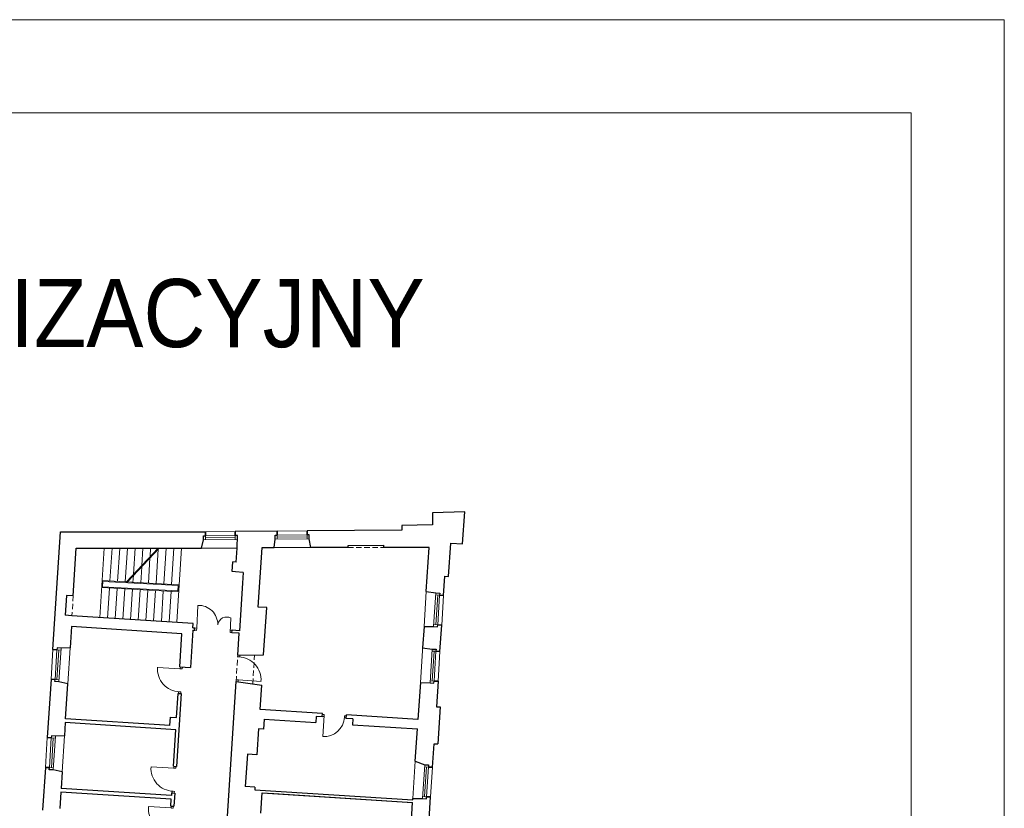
# Model space of a CAD drawing. Header units: millimetres. Extents: x 6904000 to 7075021, y 297772 to 407623.
# Tile 90 of 91: x 7043656 to 7045508, y 376139 to 377623. Entities that reach past the tile are written whole.
import ezdxf

# ---------------------------------------------------------------- set-up
doc = ezdxf.new("R2010")
doc.units = ezdxf.units.MM
doc.linetypes.add('MCS - 2 piętro - koncepcja (2026.04.17)_do wysłania$0$DASHED', pattern=[19.05, 12.7, -6.35])
for name, color, linetype, lineweight in [('MCS - 2 piętro - koncepcja (2026.04.17)_do wysłania$0$Drzwi i okna', 8, 'Continuous', 9), ('MCS - 2 piętro - koncepcja (2026.04.17)_do wysłania$0$Opis', 8, 'Continuous', 9), ('MCS - 2 piętro - koncepcja (2026.04.17)_do wysłania$0$Przekrojowa', 8, 'Continuous', 25), ('MCS - 2 piętro - koncepcja (2026.04.17)_do wysłania$0$Ramka', 8, 'Continuous', 9), ('MCS - 2 piętro - koncepcja (2026.04.17)_do wysłania$0$Widokowa', 8, 'Continuous', 9)]:
    doc.layers.add(name, color=color, linetype=linetype, lineweight=lineweight)
doc.layers.add('MCS - 2 piętro - koncepcja (2026.04.17)_do wysłania$0$Obrys powierzchni', color=8, linetype='Continuous', lineweight=9, plot=False)
doc.styles.add('MCS - 2 piętro - koncepcja (2026.04.17)_do wysłania$0$ARIELCE', font='arial.ttf', dxfattribs={"width": 0.9})

# ---------------------------------------------------------------- blocks, each defined once
blk = doc.blocks.new('MCS - 2 piętro - koncepcja (2026.04.17)_do wysłania$0$zw$2918')
at = {"layer": 'MCS - 2 piętro - koncepcja (2026.04.17)_do wysłania$0$Drzwi i okna', "color": 0}
for p, q in [((3569.7, -430.1), (3574.6, -344.7)), ((3695.7, -447.3), (3698.8, -392.9)), ((3569.1, -439.1), (3562.6, -438.7)), ((3569.7, -430.1), (3563.1, -429.7)), ((3569.7, -430.1), (3569.1, -439.1)), ((3696.2, -438.3), (3695.7, -447.3)), ((3696.2, -438.3), (3702.8, -438.7)), ((3695.7, -447.3), (3702.3, -447.7)), ((3723.9, -538.3), (3724.4, -531.7)), ((3732.9, -538.9), (3723.9, -538.3)), ((3731.9, -538.8), (3732.4, -531.6)), ((3731.9, -538.8), (3731.9, -538.8)), ((3507.5, -583.5), (3422.1, -578)), ((3506.5, -583.4), (3515.4, -584)), ((3507.9, -576.5), (3507.5, -583.5)), ((3515.4, -584), (3515.9, -576.8)), ((3718.3, -625), (3717.9, -631.5)), ((3727.3, -625.6), (3718.3, -625)), ((3725.9, -632.7), (3726.3, -625.6)), ((3726.3, -625.6), (3811.7, -631)), ((3500.9, -670.1), (3509.9, -670.7)), ((3501.9, -670.2), (3501.5, -676.2)), ((3509.9, -670.7), (3509.5, -676.4)), ((4042.2, -762.9), (4048.6, -763.3)), ((4049.1, -755.3), (4042.6, -754.9)), ((4048.9, -758.8), (4044, -838.7)), ((4048.6, -764.3), (4049.1, -755.3)), ((4125.3, -769), (4125.9, -760)), ((4125.4, -768), (4132, -768.4)), ((4125.9, -760), (4132.5, -760.4)), ((3483.3, -957.6), (3398, -952.1)), ((3482.3, -957.6), (3491.3, -958.1)), ((3483.8, -950.6), (3483.3, -957.6)), ((3491.3, -958.1), (3491.8, -950.9)), ((3476.7, -1044.3), (3485.7, -1044.9)), ((3477.7, -1044.3), (3477.3, -1050.3)), ((3485.7, -1044.9), (3485.3, -1050.6)), ((3473.5, -1107.4), (3388.1, -1101.9)), ((3472.5, -1107.3), (3481.4, -1107.9)), ((3473.9, -1100.4), (3473.5, -1107.4)), ((3481.4, -1107.9), (3481.9, -1100.7))]:
    blk.add_line(p, q, dxfattribs=at)
at = {"layer": 'MCS - 2 piętro - koncepcja (2026.04.17)_do wysłania$0$Drzwi i okna', "color": 0, "ltscale": 1.6}
for centre, radius, start, end in [((3576.9, -416.8), 72.1, 359.2141, 91.852), ((3682.4, -422.3), 33.7, 60.7354, 172.2871), ((3725.1, -625.3), 86.7, 356.2036, 87.8142), ((3508.7, -583.7), 86.7, 176.193, 267.8036), ((3484.5, -957.9), 86.7, 176.193, 267.8036), ((3474.7, -1107.6), 86.7, 176.193, 267.8036)]:
    blk.add_arc(centre, radius, start, end, dxfattribs=at)
at = {"layer": 'MCS - 2 piętro - koncepcja (2026.04.17)_do wysłania$0$Drzwi i okna', "color": 0}
for centre, radius, start, end in [((3505.8, -661.7), 78.2, 84.6681, 87.9667), ((4047.9, -761), 77.8, 267.1102, 356.4843), ((4126.8, -764.7), 78.2, 174.843, 178.1416), ((3481.7, -1035.8), 78.2, 84.6681, 87.9667), ((3471.9, -1185.6), 78.2, 84.6681, 87.9667)]:
    blk.add_arc(centre, radius, start, end, dxfattribs=at)
at = {"layer": 'MCS - 2 piętro - koncepcja (2026.04.17)_do wysłania$0$Przekrojowa', "color": 0, "ltscale": 1.6}
for p, q in [((4577.8, 6.7), (4456.8, 3.7)), ((4456.8, 3.7), (4456.8, -41.3)), ((4570.1, -113.3), (4577.8, 6.7)), ((3029.2, -511.4), (3057.8, -68.3)), ((3057.8, -68.3), (3602.8, -67.7)), ((3872.8, -65.6), (3714.8, -66.8)), ((4340.8, -62.1), (3984.8, -64.7)), ((4456.8, -41.3), (4340.8, -44.1)), ((4340.8, -44.1), (4340.8, -62.1)), ((3587.4, -129.3), (3595.3, -97.5)), ((3861.6, -127.2), (3865.2, -95.4)), ((3999.3, -127.1), (3993.3, -94.3)), ((4517.1, -236.2), (4525.2, -110.4)), ((4525.2, -110.4), (4570.1, -113.3)), ((3105.4, -308.9), (3116.9, -130)), ((3116.9, -130), (3587.4, -129.3)), ((3718.4, -181.8), (3721.8, -129.5)), ((3801.1, -351.3), (3815.6, -127.2)), ((3815.6, -127.2), (3861.6, -127.2)), ((4139.3, -127), (3999.3, -127.1)), ((4139.3, -118.9), (4274.3, -118.8)), ((4139.3, -127), (4139.3, -118.9)), ((4274.3, -126.9), (4274.3, -118.8)), ((4443.9, -126.8), (4274.3, -126.9)), ((4433.2, -292.7), (4443.9, -126.8)), ((3703, -217.9), (3705.4, -181)), ((3718.4, -181.8), (3705.4, -181)), ((3716, -218.7), (3703, -217.9)), ((3744.4, -220.6), (3716, -218.7)), ((3744.4, -220.6), (3741.8, -260.9)), ((4498.5, -307.1), (4503.1, -235.3)), ((4503.1, -235.3), (4517.1, -236.2)), ((3741.8, -260.9), (3730.3, -440.5)), ((4433.2, -292.7), (4469.3, -297.5)), ((3080.4, -307.2), (3075.6, -382.1)), ((3105.4, -308.9), (3080.4, -307.2)), ((3833.1, -353.4), (3801.1, -351.3)), ((3821.6, -530.6), (3833.1, -353.4)), ((3100.5, -383.7), (3075.6, -382.1)), ((3556.6, -413.2), (3100.5, -383.7)), ((3099, -424.8), (3093.8, -504.8)), ((3514.1, -451.6), (3099, -424.8)), ((3555, -438.2), (3546, -578.9)), ((3555, -438.2), (3562.6, -438.7)), ((3555.6, -429.2), (3556.6, -413.2)), ((3555.6, -429.2), (3563.1, -429.7)), ((3562.6, -438.7), (3563.1, -429.7)), ((3702.3, -447.7), (3702.8, -438.7)), ((3730.3, -440.5), (3702.8, -438.7)), ((4424.8, -424.2), (4419.6, -504.3)), ((4424.8, -424), (4461.1, -424.7)), ((4484.8, -518.7), (4491.3, -418.9)), ((3506, -576.3), (3514.1, -451.6)), ((3729.7, -449.5), (3702.3, -447.7)), ((3724.4, -531.7), (3729.7, -449.5)), ((3093.8, -504.8), (3059.4, -505.5)), ((4419.6, -504.3), (4455.6, -509)), ((3724.4, -531.7), (3821.6, -530.6)), ((3506, -576.3), (3546, -578.9)), ((3022, -623.1), (3007.9, -842.7)), ((3085.1, -640), (3051.2, -632.8)), ((3076.5, -772.1), (3085.1, -640)), ((3682.7, -1177.4), (3717.9, -631.5)), ((3717.9, -631.5), (3814.2, -645.2)), ((3808.4, -736.6), (3814.2, -645.2)), ((4411.1, -635.7), (4402.1, -774.6)), ((4411.1, -635.5), (4447.4, -636.3)), ((4477.6, -630.5), (4471.4, -726.3)), ((3493.7, -766.9), (3499.6, -676.1)), ((3511.6, -676.9), (3493.9, -951.3)), ((3499.6, -676.1), (3511.6, -676.9)), ((4042.9, -751.6), (3808.4, -736.6)), ((4471.4, -726.3), (4485.4, -727.2)), ((4485.4, -727.2), (4476.4, -866.3)), ((3468.7, -797.4), (3076.5, -772.1)), ((3468.7, -797.4), (3470.8, -765.5)), ((3470.8, -765.5), (3493.7, -766.9)), ((3824.1, -772.7), (3821.6, -810.6)), ((3824.1, -772.7), (4017.7, -785.1)), ((4019.1, -763.1), (4017.7, -785.1)), ((4042, -764.6), (4019.1, -763.1)), ((4042, -764.6), (4042.9, -751.6)), ((4131.9, -770.3), (4132.7, -757.4)), ((4156.8, -771.9), (4131.9, -770.3)), ((4156.8, -771.9), (4131.9, -770.3)), ((4402.1, -774.6), (4132.7, -757.4)), ((4156.8, -771.9), (4155.4, -793.9)), ((3075.6, -786), (3072.4, -836.1)), ((3490.8, -812.8), (3075.6, -786)), ((3481.9, -950.6), (3490.8, -812.8)), ((3802.7, -809.4), (3796.4, -907.2)), ((3821.6, -810.6), (3802.7, -809.4)), ((4155.4, -793.9), (4399.9, -809.5)), ((4392, -931.6), (4399.9, -809.5)), ((3072.4, -836.1), (3038.1, -836.8)), ((4456.7, -954.2), (4462.5, -865.4)), ((4462.5, -865.4), (4476.4, -866.3)), ((3760.4, -904.9), (3752.6, -1026.6)), ((3796.4, -907.2), (3760.4, -904.9)), ((3000.7, -954.5), (2990.2, -1116.1)), ((3481.9, -950.6), (3493.9, -951.3)), ((4392, -931.6), (4427.5, -944.6)), ((3063.7, -971.3), (3029.9, -964.1)), ((3063.7, -971.3), (3059.7, -1033.5)), ((3474.8, -1060.3), (3059.7, -1033.5)), ((3788.5, -1028.9), (3752.6, -1026.6)), ((3788.5, -1028.9), (3787.9, -1038.9)), ((3058.8, -1047.5), (3054.8, -1109.5)), ((3473.9, -1074.3), (3058.8, -1047.5)), ((3475.5, -1050.3), (3474.8, -1060.3)), ((3475.5, -1050.3), (3487.4, -1051.1)), ((3487.4, -1051.1), (3484.2, -1101)), ((3787.9, -1038.9), (4382.6, -1077)), ((3811.2, -1127.4), (3816.2, -1050.6)), ((3816.2, -1050.6), (4382, -1087.1)), ((3816.2, -1050.6), (4382, -1087.1)), ((3841.1, -1052.2), (4382, -1087.1)), ((3841.1, -1052.2), (4382, -1087.1)), ((4382.6, -1077), (4383, -1071.3)), ((4383, -1071.1), (4419.3, -1071.8)), ((4441.1, -1196.7), (4449.5, -1066)), ((3472.2, -1100.2), (3473.9, -1074.3)), ((3472.2, -1100.2), (3484.2, -1101)), ((4376.4, -1174.1), (4382, -1087.1))]:
    blk.add_line(p, q, dxfattribs=at)
at = {"layer": 'MCS - 2 piętro - koncepcja (2026.04.17)_do wysłania$0$Przekrojowa', "color": 0}
for p, q in [((3603, -82.6), (3602.8, -67.7)), ((3602.8, -67.7), (3603, -82.6)), ((3714.9, -81.8), (3714.8, -66.8)), ((3714.8, -66.8), (3714.9, -81.8)), ((3872.9, -80.6), (3872.8, -65.6)), ((3872.8, -65.6), (3872.9, -80.6)), ((3984.9, -79.7), (3984.8, -64.7)), ((3984.8, -64.7), (3984.9, -79.7)), ((3595.2, -82.7), (3603, -82.6)), ((3595.3, -97.5), (3595.2, -82.7)), ((3722.7, -81.7), (3714.9, -81.8)), ((3721.8, -129.6), (3722.7, -81.7)), ((3865.2, -95.4), (3865.1, -80.6)), ((3865.1, -80.6), (3872.9, -80.6)), ((3992.7, -79.7), (3984.9, -79.7)), ((3992.8, -94.5), (3992.7, -79.7)), ((4469.3, -297.5), (4484.1, -298.4)), ((4484.1, -298.4), (4483.6, -306.2)), ((4483.6, -306.2), (4498.5, -307.1)), ((4498.5, -307.1), (4483.6, -306.2)), ((4461.1, -424.7), (4475.8, -425.7)), ((4475.8, -425.7), (4476.3, -417.9)), ((4476.3, -417.9), (4491.3, -418.9)), ((4491.3, -418.9), (4476.3, -417.9)), ((3044.2, -512.3), (3029.2, -511.4)), ((3029.2, -511.4), (3044.2, -512.3)), ((3044.7, -504.6), (3044.2, -512.3)), ((3059.4, -505.5), (3044.7, -504.6)), ((4455.6, -509), (4470.4, -510)), ((4470.4, -510), (4469.9, -517.7)), ((4469.9, -517.7), (4484.8, -518.7)), ((4484.8, -518.7), (4469.9, -517.7)), ((3037, -624.1), (3022, -623.1)), ((3022, -623.1), (3037, -624.1)), ((3036.5, -631.9), (3037, -624.1)), ((4462.2, -637.3), (4462.7, -629.5)), ((4462.7, -629.5), (4477.6, -630.5)), ((4477.6, -630.5), (4462.7, -629.5)), ((3051.2, -632.8), (3036.5, -631.9)), ((4447.4, -636.3), (4462.2, -637.3)), ((3022.8, -843.6), (3007.9, -842.7)), ((3007.9, -842.7), (3022.8, -843.6)), ((3023.3, -835.9), (3022.8, -843.6)), ((3038.1, -836.8), (3023.3, -835.9)), ((3015.6, -955.4), (3000.7, -954.5)), ((3000.7, -954.5), (3015.6, -955.4)), ((3015.1, -963.2), (3015.6, -955.4)), ((4427.5, -944.6), (4442.3, -945.5)), ((4442.3, -945.5), (4441.8, -953.3)), ((4441.8, -953.3), (4456.7, -954.2)), ((4456.7, -954.2), (4441.8, -953.3)), ((3029.9, -964.1), (3015.1, -963.2)), ((4419.3, -1071.8), (4434.1, -1072.8)), ((4434.1, -1072.8), (4434.6, -1065)), ((4434.6, -1065), (4449.5, -1066)), ((4449.5, -1066), (4434.6, -1065))]:
    blk.add_line(p, q, dxfattribs=at)
at = {"layer": 'MCS - 2 piętro - koncepcja (2026.04.17)_do wysłania$0$Widokowa', "color": 0, "ltscale": 1.6}
for p, q in [((3602.8, -67.7), (3714.8, -66.8)), ((3872.8, -65.6), (3984.8, -64.7)), ((3205.3, -390.5), (3222.1, -129.8)), ((3243.2, -253), (3251.2, -129.8)), ((3272.2, -254.6), (3280.2, -129.7)), ((3301.2, -256.2), (3309.3, -129.7)), ((3305.2, -256.4), (3424.3, -129.5)), ((3309.4, -256.6), (3428.7, -129.5)), ((3332, -227.8), (3338.4, -129.7)), ((3363.2, -194.6), (3367.4, -129.6)), ((3394.5, -161.3), (3396.5, -129.6)), ((3417, -262.6), (3425.3, -133.1)), ((3445.9, -264.2), (3454.6, -129.5)), ((3474.9, -265.8), (3483.7, -129.5)), ((3494.8, -407.3), (3512.8, -129.4)), ((3587.4, -129.3), (3721.9, -129.2)), ((3861.6, -127.2), (3999.3, -127.1)), ((3861.6, -127.2), (3999.3, -127.1)), ((3388, -261), (3394.1, -166.3)), ((3359.1, -259.4), (3362.9, -199.6)), ((3214.3, -251.4), (3503.9, -267.4)), ((3215.8, -274.9), (3217.1, -254.5)), ((3217.1, -254.5), (3500.7, -270.2)), ((3330.1, -257.8), (3331.7, -232.8)), ((3212.6, -277.7), (3502.1, -293.8)), ((3215.8, -274.9), (3499.3, -290.6)), ((3234.2, -392.4), (3241.5, -279.4)), ((3263.2, -394.2), (3270.5, -281)), ((3292.1, -396.1), (3299.5, -282.6)), ((3321.1, -398), (3328.4, -284.2)), ((3350, -399.9), (3357.4, -285.8)), ((3378.9, -401.7), (3386.3, -287.4)), ((3407.9, -403.6), (3415.3, -289)), ((3436.8, -405.5), (3444.2, -290.6)), ((3465.8, -407.3), (3473.2, -292.2)), ((3499.3, -290.6), (3500.7, -270.2)), ((4424.8, -424.2), (4433.2, -292.7)), ((4491.3, -418.9), (4498.5, -307.1)), ((3029.2, -511.4), (3022, -623.1)), ((3093.8, -504.8), (3085.1, -640)), ((4411.1, -635.7), (4420.1, -496)), ((4477.6, -630.5), (4484.8, -518.7)), ((3007.9, -842.7), (3000.7, -954.5)), ((3072.4, -836.1), (3063.7, -971.3)), ((4383, -1071.3), (4392, -931.6)), ((4449.5, -1066), (4456.7, -954.2))]:
    blk.add_line(p, q, dxfattribs=at)
at = {"layer": 'MCS - 2 piętro - koncepcja (2026.04.17)_do wysłania$0$Widokowa', "color": 0}
for p, q in [((3722.4, -96.5), (3595.3, -97.5)), ((3715.2, -81.8), (3603, -82.6)), ((3603, -82.6), (3603.1, -97.4)), ((3715, -89.2), (3603, -90)), ((3714.9, -81.8), (3715.1, -96.6)), ((3992.8, -94.5), (3865.2, -95.4)), ((3985.1, -79.7), (3872.9, -80.6)), ((3872.9, -80.6), (3873, -95.4)), ((3985, -87.1), (3873, -88)), ((3984.9, -79.7), (3985, -94.5)), ((4469.3, -297.5), (4461.1, -424.7)), ((4483.6, -306.2), (4468.8, -305.2)), ((4476.2, -305.7), (4469, -417.5)), ((4483.6, -305.9), (4476.3, -417.9)), ((4476.3, -417.9), (4461.6, -417)), ((3036.9, -624.3), (3044.2, -512.3)), ((3044.2, -512.3), (3058.9, -513.3)), ((3044.3, -624.6), (3051.6, -512.8)), ((3051.2, -632.8), (3059.4, -505.5)), ((4455.6, -509), (4447.4, -636.3)), ((4469.9, -517.7), (4455.1, -516.8)), ((4462.5, -517.3), (4455.3, -629)), ((4469.9, -517.5), (4462.7, -629.5)), ((3037, -624.1), (3051.7, -625.1)), ((4462.7, -629.5), (4447.9, -628.5)), ((3015.6, -955.6), (3022.8, -843.6)), ((3022.8, -843.6), (3037.6, -844.6)), ((3023, -955.9), (3030.2, -844.1)), ((3029.9, -964.1), (3038.1, -836.8)), ((3015.6, -955.4), (3030.4, -956.4)), ((4427.5, -944.6), (4419.3, -1071.8)), ((4441.8, -953.3), (4427, -952.3)), ((4434.4, -952.8), (4427.2, -1064.6)), ((4441.8, -953.1), (4434.6, -1065)), ((4434.6, -1065), (4419.8, -1064.1))]:
    blk.add_line(p, q, dxfattribs=at)
at = {"layer": 'MCS - 2 piętro - koncepcja (2026.04.17)_do wysłania$0$Widokowa', "color": 0, "linetype": 'MCS - 2 piętro - koncepcja (2026.04.17)_do wysłania$0$DASHED', "ltscale": 1.6}
for p, q in [((4139.3, -127), (4274.3, -126.9)), ((3105.4, -308.9), (3100.5, -383.7)), ((3717.9, -631.5), (3724.4, -531.7)), ((3780.5, -640.4), (3787.6, -531))]:
    blk.add_line(p, q, dxfattribs=at)

msp = doc.modelspace()

# ---------------------------------------------------------------- linework, layer by layer
at = {"layer": 'MCS - 2 piętro - koncepcja (2026.04.17)_do wysłania$0$Obrys powierzchni', "ltscale": 1.6}
for points in [[(7024508.3, 377623.2), (7045508.3, 377623.2), (7045508.3, 362773.2), (7024508.3, 362773.2)], [(7024683.3, 377448.2), (7045333.3, 377448.2), (7045333.3, 362948.2), (7024683.3, 362948.2)]]:
    msp.add_lwpolyline(points, close=True, dxfattribs=at)

# ---------------------------------------------------------------- block references
at = {"layer": 'MCS - 2 piętro - koncepcja (2026.04.17)_do wysłania$0$Ramka', "xscale": 0.5, "yscale": 0.5, "zscale": 0.5}
msp.add_blockref('MCS - 2 piętro - koncepcja (2026.04.17)_do wysłania$0$zw$2918', (7042204.5, 376693.4), dxfattribs=at)

# ---------------------------------------------------------------- texts
at = {"layer": 'MCS - 2 piętro - koncepcja (2026.04.17)_do wysłania$0$Opis', "insert": (7042284.5, 377135.8), "char_height": 140, "width": 7240.63, "attachment_point": 1, "rotation": 359.981, "style": 'MCS - 2 piętro - koncepcja (2026.04.17)_do wysłania$0$ARIELCE'}
msp.add_mtext('\\pxsm1,ql;{\\fArial|b0|i0|c238|p34;\\H0.916668x;SCHEMAT LOKALIZACYJNY}', dxfattribs=at)

doc.saveas('drawing.dxf')
